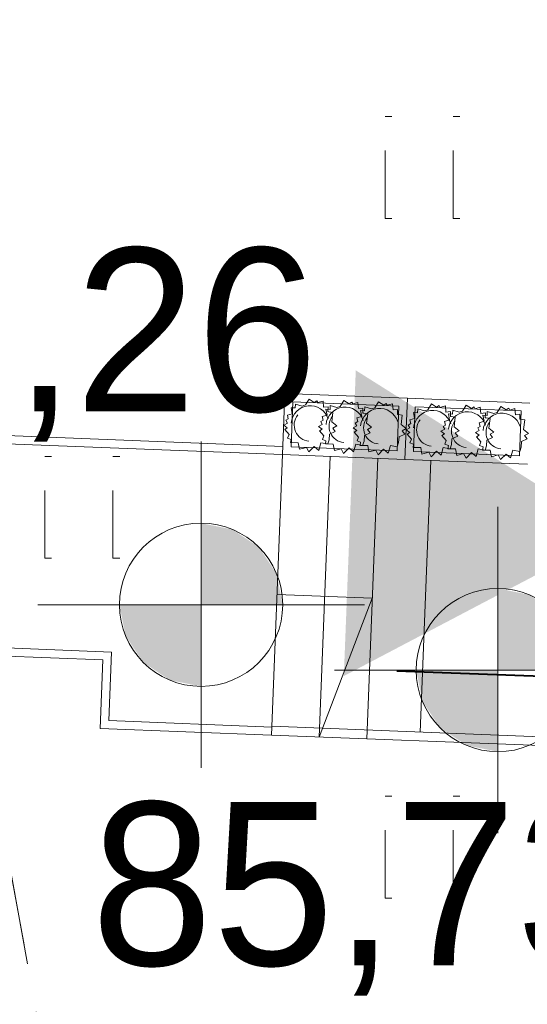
# Model space of a CAD drawing. Extents: x -134780 to 5540120, y 74663 to 5964901.
# Tile 29 of 71: x 5539575.31 to 5539579.04, y 5961337.37 to 5961344.61. Entities that reach past the tile are written whole.
import ezdxf

# ---------------------------------------------------------------- set-up
doc = ezdxf.new("R2010")
doc.units = 0
doc.header["$MEASUREMENT"] = 0
doc.set_wipeout_variables(frame=1)
doc.linetypes.add('L_0_03', pattern=[1, 0.5, -0.5])
doc.linetypes.add('L_0_06', pattern=[2, 1.5, -0.5])
for name, color, linetype, lineweight in [('0_Nr_Pióra__7', 7, 'Continuous', 13), ('_gaz', 2, 'Continuous', 90), ('Arch drogi_Nr_Pióra__21', 7, 'Continuous', 9), ('Arch schody_Nr_Pióra__21', 7, 'Continuous', 9), ('arch wypelnienia_Nr_Pióra__55', 214, 'Continuous', 25), ('chodnik_Nr_Pióra__7', 7, 'Continuous', 13), ('INWENT RZĘDNE_Nr_Pióra__21', 7, 'Continuous', 9), ('mapa', 7, 'Continuous', 13), ('trawnik_Nr_Pióra__7', 7, 'Continuous', 13), ('zasuwa_lub_zawor_Nr_Pióra__7', 7, 'Continuous', 13)]:
    doc.layers.add(name, color=color, linetype=linetype, lineweight=lineweight)
doc.layers.add('Arch wyposarzenie_Nr_Pióra__4', color=7, linetype='Continuous', lineweight=9, true_color=0x029e21)
doc.layers.add('INWENT RZĘDNE', color=7, linetype='Continuous')
doc.styles.add('GENERATED_STYLE_1', font='txt')

# ---------------------------------------------------------------- blocks, each defined once
blk = doc.blocks.new('Koty wysokościowe_19', base_point=(-135010.1, 114452.2))
at = {"layer": 'INWENT RZĘDNE_Nr_Pióra__21', "linetype": 'Continuous'}
for points in [[(-135010.1, 114452.2), (-134410.1, 114452.2), (-134455.8, 114681.8), (-134585.8, 114876.5), (-134780.5, 115006.5), (-135010.1, 115052.2)], [(-135010.1, 114452.2), (-135610.1, 114452.2), (-135564.4, 114222.6), (-135434.4, 114027.9), (-135239.7, 113897.9), (-135010.1, 113852.2)]]:
    blk.add_hatch(color=256, dxfattribs=at).paths.add_polyline_path(points, flags=0)
for p, q in [((-135010.1, 113252.2), (-135010.1, 115652.2)), ((-136210.1, 114452.2), (-133810.1, 114452.2))]:
    blk.add_line(p, q, dxfattribs=at)
blk.add_circle((-135010.1, 114452.2), 600, dxfattribs=at)
at = {"layer": 'INWENT RZĘDNE_Nr_Pióra__21', "insert": (-137998, 112057.8), "char_height": 1200, "attachment_point": 7, "style": 'GENERATED_STYLE_1'}
blk.add_mtext('{85,73}', dxfattribs=at)
blk = doc.blocks.new('Koty wysokościowe_18', base_point=(-137190.8, 114932.5))
at = {"layer": 'INWENT RZĘDNE_Nr_Pióra__21', "linetype": 'Continuous'}
for points in [[(-137190.8, 114932.5), (-136590.8, 114932.5), (-136636.4, 115162.1), (-136766.5, 115356.8), (-136961.1, 115486.9), (-137190.8, 115532.5)], [(-137190.8, 114932.5), (-137790.8, 114932.5), (-137745.1, 114702.9), (-137615, 114508.3), (-137420.4, 114378.2), (-137190.8, 114332.5)]]:
    blk.add_hatch(color=256, dxfattribs=at).paths.add_polyline_path(points, flags=0)
for p, q in [((-137190.8, 113732.5), (-137190.8, 116132.5)), ((-138390.8, 114932.5), (-135990.8, 114932.5))]:
    blk.add_line(p, q, dxfattribs=at)
blk.add_circle((-137190.8, 114932.5), 600, dxfattribs=at)
at = {"layer": 'INWENT RZĘDNE_Nr_Pióra__21', "insert": (-140348.4, 116132.5), "char_height": 1200, "attachment_point": 7, "style": 'GENERATED_STYLE_1'}
blk.add_mtext('{85,26}', dxfattribs=at)
blk = doc.blocks.new('mapa')
at = {"layer": 'arch wypelnienia_Nr_Pióra__55', "linetype": 'Continuous'}
blk.add_hatch(color=252, dxfattribs=at).paths.add_polyline_path([(5539579.6868, 5961340.8312), (5539577.6957, 5961339.7832), (5539577.7836, 5961342.0315)], flags=0)
at = {"layer": '0_Nr_Pióra__7', "color": 252, "linetype": 'Continuous'}
for p, q in [((5539577.999, 5961343.899), (5539578.049, 5961343.899)), ((5539578.499, 5961343.899), (5539578.549, 5961343.899)), ((5539577.999, 5961343.149), (5539578.049, 5961343.149)), ((5539578.499, 5961343.149), (5539578.549, 5961343.149)), ((5539575.499, 5961341.399), (5539575.549, 5961341.399)), ((5539575.999, 5961341.399), (5539576.049, 5961341.399)), ((5539575.499, 5961340.649), (5539575.549, 5961340.649)), ((5539575.999, 5961340.649), (5539576.049, 5961340.649)), ((5539577.999, 5961338.899), (5539578.049, 5961338.899)), ((5539578.499, 5961338.899), (5539578.549, 5961338.899)), ((5539577.999, 5961338.149), (5539578.049, 5961338.149)), ((5539578.499, 5961338.149), (5539578.549, 5961338.149))]:
    blk.add_line(p, q, dxfattribs=at)
at = {"layer": 'Arch drogi_Nr_Pióra__21', "linetype": 'Continuous'}
for p, q in [((5539577.2457, 5961341.4119), (5539570.2411, 5961341.6857)), ((5539577.2481, 5961341.4718), (5539572.5017, 5961341.6574)), ((5539570.1825, 5961340.1868), (5539575.9881, 5961339.9599)), ((5539572.4384, 5961340.0386), (5539575.9258, 5961339.9023)), ((5539575.9683, 5961339.4553), (5539575.9881, 5961339.9599)), ((5539575.906, 5961339.3977), (5539575.9258, 5961339.9023)), ((5539577.1674, 5961339.4084), (5539575.9683, 5961339.4553)), ((5539575.906, 5961339.3977), (5539577.1651, 5961339.3484))]:
    blk.add_line(p, q, dxfattribs=at)
at = {"layer": 'Arch schody_Nr_Pióra__21', "color": 252, "linetype": 'Continuous'}
for p, q in [((5539577.2457, 5961341.4119), (5539577.2633, 5961341.8615)), ((5539578.1626, 5961341.8264), (5539577.2633, 5961341.8615)), ((5539577.3209, 5961341.7992), (5539577.308, 5961341.4695)), ((5539578.1003, 5961341.7688), (5539577.3209, 5961341.7992)), ((5539578.0874, 5961341.439), (5539578.1003, 5961341.7688)), ((5539578.1451, 5961341.3767), (5539578.1626, 5961341.8264)), ((5539578.1451, 5961341.3767), (5539578.1626, 5961341.8264)), ((5539579.0619, 5961341.7912), (5539578.1626, 5961341.8264)), ((5539578.2202, 5961341.7641), (5539578.2074, 5961341.4343)), ((5539578.9996, 5961341.7336), (5539578.2202, 5961341.7641)), ((5539578.9868, 5961341.4039), (5539578.9996, 5961341.7336)), ((5539577.308, 5961341.4695), (5539578.0874, 5961341.439)), ((5539577.1651, 5961339.3484), (5539577.2457, 5961341.4119)), ((5539577.2457, 5961341.4119), (5539578.1451, 5961341.3767)), ((5539577.5148, 5961339.3348), (5539577.5955, 5961341.3982)), ((5539578.2074, 5961341.4343), (5539578.9868, 5961341.4039)), ((5539577.8646, 5961339.3211), (5539577.9452, 5961341.3845)), ((5539578.1451, 5961341.3767), (5539579.0444, 5961341.3416)), ((5539578.2568, 5961339.3708), (5539578.3349, 5961341.3693)), ((5539577.2055, 5961340.3827), (5539577.905, 5961340.3553)), ((5539577.905, 5961340.3553), (5539577.5148, 5961339.3348)), ((5539579.8656, 5961339.3079), (5539577.1676, 5961339.4134)), ((5539579.863, 5961339.243), (5539577.1651, 5961339.3484))]:
    blk.add_line(p, q, dxfattribs=at)
at = {"layer": 'Arch wyposarzenie_Nr_Pióra__4', "color": 252, "linetype": 'Continuous'}
for p, q in [((5539577.3384, 5961341.7547), (5539577.3402, 5961341.7834)), ((5539577.3402, 5961341.7834), (5539577.3885, 5961341.7684)), ((5539577.3885, 5961341.7684), (5539577.4132, 5961341.7768)), ((5539577.4132, 5961341.7768), (5539577.4403, 5961341.8205)), ((5539577.4403, 5961341.8205), (5539577.4785, 5961341.7953)), ((5539577.4785, 5961341.7953), (5539577.4978, 5961341.8072)), ((5539577.4978, 5961341.8072), (5539577.5048, 5961341.7945)), ((5539577.5048, 5961341.7945), (5539577.5428, 5961341.805)), ((5539577.5428, 5961341.805), (5539577.547, 5961341.7602)), ((5539577.547, 5961341.7602), (5539577.5804, 5961341.7639)), ((5539577.5804, 5961341.7639), (5539577.5793, 5961341.7276)), ((5539577.5942, 5961341.7447), (5539577.5961, 5961341.7734)), ((5539577.5961, 5961341.7734), (5539577.6444, 5961341.7584)), ((5539577.6444, 5961341.7584), (5539577.669, 5961341.7668)), ((5539577.669, 5961341.7668), (5539577.6962, 5961341.8105)), ((5539577.6962, 5961341.8105), (5539577.7344, 5961341.7852)), ((5539577.7344, 5961341.7852), (5539577.7536, 5961341.7972)), ((5539577.7536, 5961341.7972), (5539577.7607, 5961341.7845)), ((5539577.7607, 5961341.7845), (5539577.7986, 5961341.795)), ((5539577.7986, 5961341.795), (5539577.8029, 5961341.7502)), ((5539577.8485, 5961341.7348), (5539577.8504, 5961341.7635)), ((5539577.8504, 5961341.7635), (5539577.8986, 5961341.7485)), ((5539577.8986, 5961341.7485), (5539577.9233, 5961341.7569)), ((5539577.9233, 5961341.7569), (5539577.9504, 5961341.8006)), ((5539577.9504, 5961341.8006), (5539577.9886, 5961341.7753)), ((5539577.9886, 5961341.7753), (5539578.0079, 5961341.7873)), ((5539578.0079, 5961341.7873), (5539578.015, 5961341.7746)), ((5539578.015, 5961341.7746), (5539578.0529, 5961341.785)), ((5539578.0529, 5961341.785), (5539578.0572, 5961341.7402)), ((5539578.3125, 5961341.7417), (5539578.3396, 5961341.7854)), ((5539578.3396, 5961341.7854), (5539578.3778, 5961341.7601)), ((5539578.3778, 5961341.7601), (5539578.3971, 5961341.7721)), ((5539578.3971, 5961341.7721), (5539578.4042, 5961341.7594)), ((5539578.4042, 5961341.7594), (5539578.4421, 5961341.7698)), ((5539578.4421, 5961341.7698), (5539578.4463, 5961341.725)), ((5539578.5684, 5961341.7317), (5539578.5955, 5961341.7754)), ((5539578.5955, 5961341.7754), (5539578.6337, 5961341.7501)), ((5539578.6337, 5961341.7501), (5539578.653, 5961341.7621)), ((5539578.653, 5961341.7621), (5539578.66, 5961341.7494)), ((5539578.66, 5961341.7494), (5539578.698, 5961341.7598)), ((5539578.698, 5961341.7598), (5539578.7022, 5961341.715)), ((5539578.8226, 5961341.7217), (5539578.8498, 5961341.7654)), ((5539578.8498, 5961341.7654), (5539578.888, 5961341.7402)), ((5539577.281, 5961341.7014), (5539577.3167, 5961341.7119)), ((5539577.2879, 5961341.6746), (5539577.281, 5961341.7014)), ((5539577.3167, 5961341.7119), (5539577.3087, 5961341.7565)), ((5539577.3087, 5961341.7565), (5539577.3384, 5961341.7547)), ((5539577.5369, 5961341.6914), (5539577.5726, 5961341.7019)), ((5539577.5438, 5961341.6646), (5539577.5369, 5961341.6914)), ((5539577.5726, 5961341.7019), (5539577.5646, 5961341.7465)), ((5539577.5646, 5961341.7465), (5539577.5942, 5961341.7447)), ((5539577.5793, 5961341.7276), (5539577.5862, 5961341.727)), ((5539577.5862, 5961341.727), (5539577.6151, 5961341.7218)), ((5539577.6151, 5961341.7218), (5539577.6067, 5961341.6519)), ((5539577.7912, 5961341.6815), (5539577.8268, 5961341.692)), ((5539577.8029, 5961341.7502), (5539577.8363, 5961341.7539)), ((5539577.8268, 5961341.692), (5539577.8188, 5961341.7365)), ((5539577.8188, 5961341.7365), (5539577.8485, 5961341.7348)), ((5539577.8363, 5961341.7539), (5539577.8352, 5961341.7176)), ((5539577.8352, 5961341.7176), (5539577.8421, 5961341.717)), ((5539577.8421, 5961341.717), (5539577.871, 5961341.7118)), ((5539577.871, 5961341.7118), (5539577.8626, 5961341.6419)), ((5539578.0572, 5961341.7402), (5539578.0905, 5961341.744)), ((5539578.0905, 5961341.744), (5539578.0895, 5961341.7077)), ((5539578.0895, 5961341.7077), (5539578.0963, 5961341.707)), ((5539578.0963, 5961341.707), (5539578.1253, 5961341.7019)), ((5539578.1253, 5961341.7019), (5539578.1168, 5961341.632)), ((5539578.216, 5961341.6767), (5539578.208, 5961341.7213)), ((5539578.208, 5961341.7213), (5539578.2377, 5961341.7196)), ((5539578.2377, 5961341.7196), (5539578.2395, 5961341.7483)), ((5539578.2395, 5961341.7483), (5539578.2878, 5961341.7333)), ((5539578.2878, 5961341.7333), (5539578.3125, 5961341.7417)), ((5539578.4463, 5961341.725), (5539578.4797, 5961341.7288)), ((5539578.4719, 5961341.6667), (5539578.4639, 5961341.7113)), ((5539578.4639, 5961341.7113), (5539578.4936, 5961341.7096)), ((5539578.4797, 5961341.7288), (5539578.4786, 5961341.6925)), ((5539578.4786, 5961341.6925), (5539578.4855, 5961341.6918)), ((5539578.4855, 5961341.6918), (5539578.5145, 5961341.6867)), ((5539578.4936, 5961341.7096), (5539578.4954, 5961341.7383)), ((5539578.4954, 5961341.7383), (5539578.5437, 5961341.7233)), ((5539578.5145, 5961341.6867), (5539578.506, 5961341.6168)), ((5539578.5437, 5961341.7233), (5539578.5684, 5961341.7317)), ((5539578.7022, 5961341.715), (5539578.7356, 5961341.7188)), ((5539578.7262, 5961341.6568), (5539578.7182, 5961341.7014)), ((5539578.7182, 5961341.7014), (5539578.7478, 5961341.6996)), ((5539578.7356, 5961341.7188), (5539578.7345, 5961341.6825)), ((5539578.7478, 5961341.6996), (5539578.7497, 5961341.7283)), ((5539578.7497, 5961341.7283), (5539578.798, 5961341.7133)), ((5539578.798, 5961341.7133), (5539578.8226, 5961341.7217)), ((5539578.888, 5961341.7402), (5539578.9072, 5961341.7521)), ((5539578.9072, 5961341.7521), (5539578.9143, 5961341.7394)), ((5539578.9143, 5961341.7394), (5539578.9522, 5961341.7499)), ((5539578.9522, 5961341.7499), (5539578.9565, 5961341.7051)), ((5539578.9565, 5961341.7051), (5539578.9899, 5961341.7088)), ((5539578.9899, 5961341.7088), (5539578.9888, 5961341.6726)), ((5539577.2542, 5961341.629), (5539577.2816, 5961341.6435)), ((5539577.2804, 5961341.6098), (5539577.2542, 5961341.629)), ((5539577.27, 5961341.6642), (5539577.2879, 5961341.6746)), ((5539577.2816, 5961341.6435), (5539577.27, 5961341.6642)), ((5539577.5101, 5961341.619), (5539577.5374, 5961341.6335)), ((5539577.5363, 5961341.5998), (5539577.5101, 5961341.619)), ((5539577.5259, 5961341.6542), (5539577.5438, 5961341.6646)), ((5539577.5374, 5961341.6335), (5539577.5259, 5961341.6542)), ((5539577.6067, 5961341.6519), (5539577.6437, 5961341.6226)), ((5539577.6437, 5961341.6226), (5539577.6148, 5961341.607)), ((5539577.7644, 5961341.6091), (5539577.7917, 5961341.6235)), ((5539577.7802, 5961341.6442), (5539577.7981, 5961341.6547)), ((5539577.7917, 5961341.6235), (5539577.7802, 5961341.6442)), ((5539577.7981, 5961341.6547), (5539577.7912, 5961341.6815)), ((5539577.8626, 5961341.6419), (5539577.8996, 5961341.6126)), ((5539577.8996, 5961341.6126), (5539577.8707, 5961341.597)), ((5539578.1168, 5961341.632), (5539578.1539, 5961341.6027)), ((5539578.1693, 5961341.629), (5539578.1872, 5961341.6394)), ((5539578.1809, 5961341.6083), (5539578.1693, 5961341.629)), ((5539578.1803, 5961341.6663), (5539578.216, 5961341.6767)), ((5539578.1872, 5961341.6394), (5539578.1803, 5961341.6663)), ((5539578.4252, 5961341.619), (5539578.4431, 5961341.6294)), ((5539578.4367, 5961341.5983), (5539578.4252, 5961341.619)), ((5539578.4362, 5961341.6563), (5539578.4719, 5961341.6667)), ((5539578.4431, 5961341.6294), (5539578.4362, 5961341.6563)), ((5539578.506, 5961341.6168), (5539578.543, 5961341.5875)), ((5539578.6795, 5961341.6091), (5539578.6974, 5961341.6195)), ((5539578.6905, 5961341.6463), (5539578.7262, 5961341.6568)), ((5539578.6974, 5961341.6195), (5539578.6905, 5961341.6463)), ((5539578.7345, 5961341.6825), (5539578.7414, 5961341.6818)), ((5539578.7414, 5961341.6818), (5539578.7703, 5961341.6767)), ((5539578.7703, 5961341.6767), (5539578.7619, 5961341.6068)), ((5539578.9888, 5961341.6726), (5539578.9956, 5961341.6719)), ((5539578.9956, 5961341.6719), (5539579.0246, 5961341.6667)), ((5539579.0246, 5961341.6667), (5539579.0161, 5961341.5968)), ((5539577.2611, 5961341.5976), (5539577.2804, 5961341.6098)), ((5539577.293, 5961341.5602), (5539577.2611, 5961341.5976)), ((5539577.2825, 5961341.5338), (5539577.293, 5961341.5602)), ((5539577.517, 5961341.5876), (5539577.5363, 5961341.5998)), ((5539577.5489, 5961341.5502), (5539577.517, 5961341.5876)), ((5539577.5384, 5961341.5238), (5539577.5489, 5961341.5502)), ((5539577.5911, 5961341.5629), (5539577.5882, 5961341.5216)), ((5539577.6333, 5961341.5827), (5539577.5911, 5961341.5629)), ((5539577.6148, 5961341.607), (5539577.6333, 5961341.5827)), ((5539577.7905, 5961341.5899), (5539577.7644, 5961341.6091)), ((5539577.7712, 5961341.5777), (5539577.7905, 5961341.5899)), ((5539577.8032, 5961341.5403), (5539577.7712, 5961341.5777)), ((5539577.7927, 5961341.5139), (5539577.8032, 5961341.5403)), ((5539577.847, 5961341.5529), (5539577.844, 5961341.5116)), ((5539577.8892, 5961341.5727), (5539577.847, 5961341.5529)), ((5539577.8707, 5961341.597), (5539577.8892, 5961341.5727)), ((5539578.1012, 5961341.5429), (5539578.0983, 5961341.5017)), ((5539578.1435, 5961341.5628), (5539578.1012, 5961341.5429)), ((5539578.1539, 5961341.6027), (5539578.1249, 5961341.5871)), ((5539578.1249, 5961341.5871), (5539578.1435, 5961341.5628)), ((5539578.1535, 5961341.5938), (5539578.1809, 5961341.6083)), ((5539578.1797, 5961341.5747), (5539578.1535, 5961341.5938)), ((5539578.1604, 5961341.5625), (5539578.1797, 5961341.5747)), ((5539578.1923, 5961341.5251), (5539578.1604, 5961341.5625)), ((5539578.4094, 5961341.5838), (5539578.4367, 5961341.5983)), ((5539578.4356, 5961341.5647), (5539578.4094, 5961341.5838)), ((5539578.4163, 5961341.5525), (5539578.4356, 5961341.5647)), ((5539578.4482, 5961341.5151), (5539578.4163, 5961341.5525)), ((5539578.5326, 5961341.5476), (5539578.4904, 5961341.5277)), ((5539578.543, 5961341.5875), (5539578.5141, 5961341.5719)), ((5539578.5141, 5961341.5719), (5539578.5326, 5961341.5476)), ((5539578.6637, 5961341.5739), (5539578.691, 5961341.5884)), ((5539578.6898, 5961341.5547), (5539578.6637, 5961341.5739)), ((5539578.6706, 5961341.5425), (5539578.6898, 5961341.5547)), ((5539578.7025, 5961341.5051), (5539578.6706, 5961341.5425)), ((5539578.691, 5961341.5884), (5539578.6795, 5961341.6091)), ((5539578.7619, 5961341.6068), (5539578.7989, 5961341.5775)), ((5539578.7989, 5961341.5775), (5539578.77, 5961341.5619)), ((5539578.77, 5961341.5619), (5539578.7885, 5961341.5376)), ((5539579.0161, 5961341.5968), (5539579.0532, 5961341.5675)), ((5539579.0532, 5961341.5675), (5539579.0243, 5961341.5519)), ((5539579.0243, 5961341.5519), (5539579.0428, 5961341.5276)), ((5539577.3088, 5961341.5229), (5539577.2825, 5961341.5338)), ((5539577.3049, 5961341.4998), (5539577.3088, 5961341.5229)), ((5539577.3614, 5961341.4989), (5539577.3049, 5961341.4998)), ((5539577.3701, 5961341.4509), (5539577.3614, 5961341.4989)), ((5539577.4782, 5961341.4712), (5539577.4385, 5961341.431)), ((5539577.5118, 5961341.4423), (5539577.4782, 5961341.4712)), ((5539577.5274, 5961341.499), (5539577.5118, 5961341.4423)), ((5539577.5781, 5961341.4898), (5539577.5274, 5961341.499)), ((5539577.5647, 5961341.5129), (5539577.5384, 5961341.5238)), ((5539577.5607, 5961341.4898), (5539577.5647, 5961341.5129)), ((5539577.6173, 5961341.4889), (5539577.5607, 5961341.4898)), ((5539577.5882, 5961341.5216), (5539577.5781, 5961341.4898)), ((5539577.626, 5961341.4409), (5539577.6173, 5961341.4889)), ((5539577.7833, 5961341.489), (5539577.7676, 5961341.4323)), ((5539577.834, 5961341.4798), (5539577.7833, 5961341.489)), ((5539577.819, 5961341.503), (5539577.7927, 5961341.5139)), ((5539577.815, 5961341.4799), (5539577.819, 5961341.503)), ((5539577.8715, 5961341.479), (5539577.815, 5961341.4799)), ((5539577.844, 5961341.5116), (5539577.834, 5961341.4798)), ((5539577.8803, 5961341.431), (5539577.8715, 5961341.479)), ((5539578.0375, 5961341.479), (5539578.0219, 5961341.4224)), ((5539578.0883, 5961341.4699), (5539578.0375, 5961341.479)), ((5539578.0983, 5961341.5017), (5539578.0883, 5961341.4699)), ((5539578.1818, 5961341.4986), (5539578.1923, 5961341.5251)), ((5539578.2082, 5961341.4878), (5539578.1818, 5961341.4986)), ((5539578.2042, 5961341.4647), (5539578.2082, 5961341.4878)), ((5539578.4377, 5961341.4886), (5539578.4482, 5961341.5151)), ((5539578.464, 5961341.4778), (5539578.4377, 5961341.4886)), ((5539578.4601, 5961341.4547), (5539578.464, 5961341.4778)), ((5539578.4875, 5961341.4864), (5539578.4775, 5961341.4547)), ((5539578.4904, 5961341.5277), (5539578.4875, 5961341.4864)), ((5539578.692, 5961341.4787), (5539578.7025, 5961341.5051)), ((5539578.7183, 5961341.4678), (5539578.692, 5961341.4787)), ((5539578.7143, 5961341.4447), (5539578.7183, 5961341.4678)), ((5539578.7434, 5961341.4764), (5539578.7333, 5961341.4447)), ((5539578.7463, 5961341.5177), (5539578.7434, 5961341.4764)), ((5539578.7885, 5961341.5376), (5539578.7463, 5961341.5177)), ((5539579.0006, 5961341.5078), (5539578.9976, 5961341.4665)), ((5539579.0428, 5961341.5276), (5539579.0006, 5961341.5078)), ((5539577.4206, 5961341.4651), (5539577.3701, 5961341.4509)), ((5539577.4385, 5961341.431), (5539577.4206, 5961341.4651)), ((5539577.6765, 5961341.4551), (5539577.626, 5961341.4409)), ((5539577.6943, 5961341.421), (5539577.6765, 5961341.4551)), ((5539577.7341, 5961341.4612), (5539577.6943, 5961341.421)), ((5539577.7676, 5961341.4323), (5539577.7341, 5961341.4612)), ((5539577.9307, 5961341.4452), (5539577.8803, 5961341.431)), ((5539577.9486, 5961341.4111), (5539577.9307, 5961341.4452)), ((5539577.9884, 5961341.4513), (5539577.9486, 5961341.4111)), ((5539578.0219, 5961341.4224), (5539577.9884, 5961341.4513)), ((5539578.2607, 5961341.4638), (5539578.2042, 5961341.4647)), ((5539578.2694, 5961341.4158), (5539578.2607, 5961341.4638)), ((5539578.3199, 5961341.43), (5539578.2694, 5961341.4158)), ((5539578.3378, 5961341.3959), (5539578.3199, 5961341.43)), ((5539578.3775, 5961341.4361), (5539578.3378, 5961341.3959)), ((5539578.4111, 5961341.4071), (5539578.3775, 5961341.4361)), ((5539578.4267, 5961341.4638), (5539578.4111, 5961341.4071)), ((5539578.4775, 5961341.4547), (5539578.4267, 5961341.4638)), ((5539578.5166, 5961341.4538), (5539578.4601, 5961341.4547)), ((5539578.5253, 5961341.4058), (5539578.5166, 5961341.4538)), ((5539578.5758, 5961341.42), (5539578.5253, 5961341.4058)), ((5539578.5936, 5961341.3859), (5539578.5758, 5961341.42)), ((5539578.6334, 5961341.4261), (5539578.5936, 5961341.3859)), ((5539578.667, 5961341.3971), (5539578.6334, 5961341.4261)), ((5539578.6826, 5961341.4538), (5539578.667, 5961341.3971)), ((5539578.7333, 5961341.4447), (5539578.6826, 5961341.4538)), ((5539578.7709, 5961341.4438), (5539578.7143, 5961341.4447)), ((5539578.7796, 5961341.3958), (5539578.7709, 5961341.4438)), ((5539578.8301, 5961341.41), (5539578.7796, 5961341.3958)), ((5539578.8479, 5961341.3759), (5539578.8301, 5961341.41)), ((5539578.8877, 5961341.4161), (5539578.8479, 5961341.3759)), ((5539578.9212, 5961341.3872), (5539578.8877, 5961341.4161)), ((5539578.9369, 5961341.4439), (5539578.9212, 5961341.3872)), ((5539578.9876, 5961341.4347), (5539578.9369, 5961341.4439)), ((5539578.9976, 5961341.4665), (5539578.9876, 5961341.4347))]:
    blk.add_line(p, q, dxfattribs=at)
for centre, major_axis, start_param, end_param in [((5539577.4483, 5961341.6291), (-0.0056, -0.1425), 1.927535, 4.652962), ((5539577.7042, 5961341.6191), (-0.0056, -0.1425), 1.927535, 4.652962), ((5539577.9585, 5961341.6092), (-0.0056, -0.1425), 1.927535, 4.652962), ((5539577.4483, 5961341.6291), (-0.0047, -0.1193), 4.078423, 6.243896), ((5539577.7042, 5961341.6191), (-0.0047, -0.1193), 4.078423, 6.243896), ((5539578.3476, 5961341.594), (-0.0056, -0.1425), 1.927535, 4.652962), ((5539578.6035, 5961341.584), (-0.0056, -0.1425), 1.927535, 4.652962), ((5539578.8578, 5961341.574), (-0.0056, -0.1425), 1.927535, 4.652962), ((5539577.9585, 5961341.6092), (-0.0047, -0.1193), 4.078423, 6.243896), ((5539578.3476, 5961341.594), (-0.0047, -0.1193), 4.078423, 6.243896), ((5539578.6035, 5961341.584), (-0.0047, -0.1193), 4.078423, 6.243896), ((5539578.8578, 5961341.574), (-0.0047, -0.1193), 4.078423, 6.243896)]:
    blk.add_ellipse(centre, major_axis=major_axis, ratio=0.982005, start_param=start_param, end_param=end_param, dxfattribs=at)
at = {"layer": 'chodnik_Nr_Pióra__7', "color": 252, "linetype": 'L_0_06', "flags": 128}
blk.add_lwpolyline([(5539573.8502, 5961350.5155), (5539573.48, 5961350.53), (5539573.4, 5961348.41), (5539573.779, 5961348.4069), (5539573.76, 5961348.04), (5539579.85, 5961347.77), (5539579.782, 5961345.7343), (5539573.9, 5961345.78), (5539575.85, 5961335.03), (5539577.75, 5961324.47), (5539591.47, 5961324.05), (5539596.39, 5961323.97), (5539596.46, 5961321.44), (5539596.5, 5961317.73), (5539595.14, 5961308.47), (5539594.22, 5961302.65), (5539593.77, 5961299.63), (5539593.49, 5961296), (5539591.99, 5961287.81), (5539591.61, 5961282.43), (5539589.13, 5961281.94), (5539589.56, 5961284.8), (5539591.9, 5961299.58), (5539594.42, 5961317.48), (5539594.72, 5961320.57), (5539594.65, 5961322.11), (5539590.73, 5961322.16), (5539578.09, 5961322.67), (5539578.89, 5961318.3), (5539577.2, 5961318.26), (5539576.39, 5961321.74), (5539574.24, 5961333.51), (5539573.16, 5961338.51), (5539571.77, 5961345.69), (5539570.5, 5961345.62), (5539570.5, 5961351.67), (5539570.52, 5961352.22), (5539573.55, 5961351.9), (5539573.87, 5961350.93)], close=True, dxfattribs=at)
at = {"layer": 'trawnik_Nr_Pióra__7', "color": 252, "linetype": 'L_0_03', "flags": 128}
blk.add_lwpolyline([(5539577.6524, 5961325.0122), (5539575.85, 5961335.03), (5539573.9, 5961345.78), (5539579.782, 5961345.7343), (5539579.075, 5961326.014), (5539592.6, 5961325.48), (5539592.445, 5961324.71)], close=True, dxfattribs=at)
for points in [[(5539577.999, 5961343.149), (5539577.999, 5961343.899)], [(5539578.499, 5961343.149), (5539578.499, 5961343.899)], [(5539575.499, 5961340.649), (5539575.499, 5961341.399)], [(5539575.999, 5961340.649), (5539575.999, 5961341.399)], [(5539577.999, 5961338.149), (5539577.999, 5961338.899)], [(5539578.499, 5961338.149), (5539578.499, 5961338.899)]]:
    blk.add_lwpolyline(points, dxfattribs=at)
at = {"layer": 'INWENT RZĘDNE', "color": 252, "xscale": 0.001, "yscale": 0.001, "zscale": 0.001}
for name, p in [('Koty wysokościowe_18', (5539576.6468, 5961340.3074)), ('Koty wysokościowe_19', (5539578.8275, 5961339.8271))]:
    blk.add_blockref(name, p, dxfattribs=at)

msp = doc.modelspace()

# ---------------------------------------------------------------- block references
at = {"layer": 'mapa', "color": 4, "lineweight": 40}
msp.add_blockref('mapa', (0, 0), dxfattribs=at)

# ---------------------------------------------------------------- next in the draw order: linework, layer by layer
at = {"layer": '_gaz', "color": 253, "lineweight": 40, "ltscale": 0.1}
msp.add_line((5539578.0857, 5961339.8206), (5539579.9426, 5961339.7526), dxfattribs=at)

# ---------------------------------------------------------------- next in the draw order: wipeouts: each hides what was drawn before it
msp.add_wipeout([(5539444.713, 5961266.9628), (5539444.713, 5961415.4628), (5539654.713, 5961415.4628), (5539651.713, 5961412.4128), (5539457.213, 5961412.4128), (5539457.213, 5961270.0128), (5539651.713, 5961270.0128), (5539654.713, 5961266.9628)]).dxf.layer = 'zasuwa_lub_zawor_Nr_Pióra__7'

doc.saveas('drawing.dxf')
